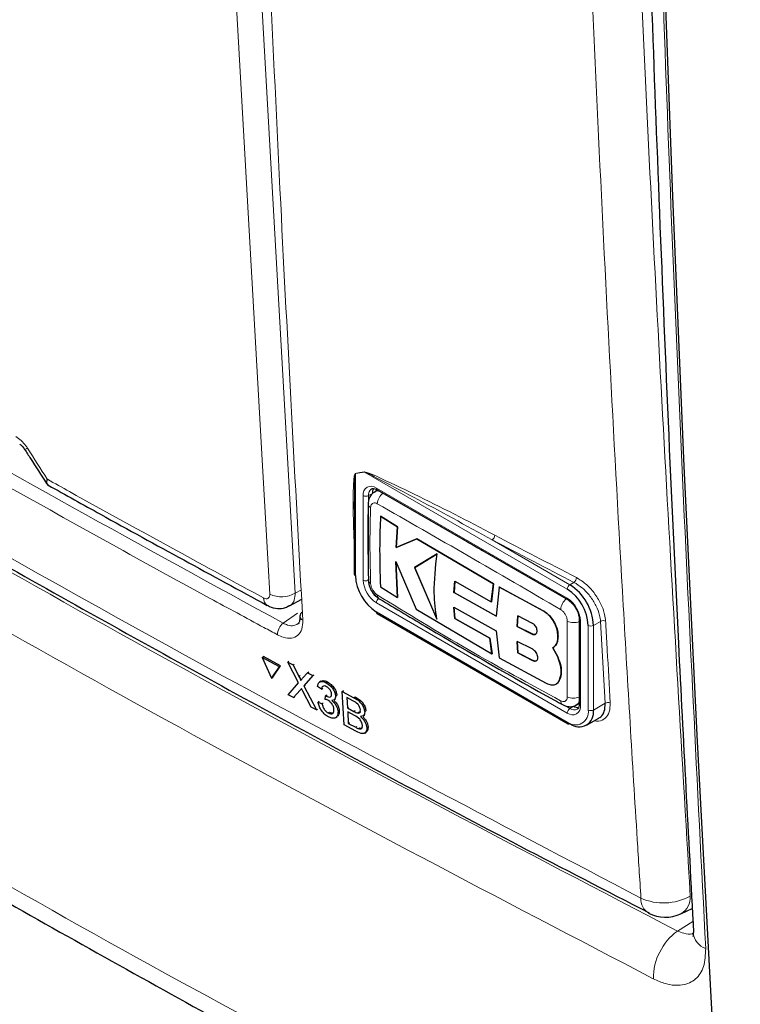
# Paper-space layout 'Blatt4' of a CAD drawing. Header units: millimetres. Extents: x 5 to 418, y 2 to 292.
# Tile 5 of 52: x 94 to 110, y 121 to 142. Entities that reach past the tile are written whole.
import ezdxf

# ---------------------------------------------------------------- set-up
doc = ezdxf.new("R2010")
doc.units = ezdxf.units.MM

psp = doc.layouts.new('Blatt4')

# ---------------------------------------------------------------- linework, layer by layer
at = {"color": 7, "linetype": 'Continuous', "lineweight": 18}
for p, q in [((99.579, 143.52), (100.359, 129.79)), ((101.855, 132.407), (101.66, 132.375)), ((101.66, 132.375), (101.66, 130.168)), ((106.242, 129.875), (101.855, 132.407)), ((102.112, 132.063), (106.242, 129.679)), ((101.829, 130.07), (101.829, 131.899)), ((102.027, 131.948), (101.943, 131.899)), ((101.943, 131.899), (101.943, 130.07)), ((104.618, 130.942), (106.298, 129.973)), ((106.298, 129.973), (106.386, 130.023)), ((100.359, 129.79), (100.49, 129.861)), ((106.242, 127.196), (102.112, 129.58)), ((100.098, 129.139), (100.405, 129.354)), ((102.112, 129.384), (106.242, 127)), ((105.718, 129.409), (105.721, 129.41)), ((106.525, 129.189), (106.525, 127.36)), ((106.694, 127.262), (106.694, 129.091)), ((106.962, 129.18), (106.807, 129.091)), ((106.807, 129.091), (106.807, 127.262)), ((107.06, 127.408), (106.962, 129.18)), ((105.482, 128.905), (105.484, 128.907)), ((105.491, 128.333), (105.494, 128.335)), ((100.438, 127.99), (100.465, 128.009)), ((100.464, 127.694), (100.49, 127.713)), ((101.626, 127.529), (101.653, 127.548)), ((106.807, 127.262), (107.06, 127.408)), ((101.626, 127.233), (101.652, 127.251)), ((106.2, 127.351), (106.298, 127.294)), ((106.383, 127.343), (106.298, 127.294)), ((101.666, 126.888), (101.692, 126.906)), ((108.623, 122.482), (108.96, 122.69))]:
    psp.add_line(p, q, dxfattribs=at)
at = {"color": 7, "linetype": 'Continuous', "lineweight": 25}
for p, q in [((102.139, 132.017), (102.078, 131.982)), ((102.129, 132.026), (106.258, 129.642)), ((101.636, 131.426), (101.636, 130.201)), ((102.201, 131.452), (102.204, 131.454)), ((102.568, 131.222), (102.201, 131.452)), ((102.204, 131.454), (102.571, 131.224)), ((102.541, 130.778), (102.568, 131.222)), ((102.571, 131.224), (102.544, 130.78)), ((102.568, 131.222), (102.571, 131.224)), ((102.988, 130.962), (102.541, 130.778)), ((102.541, 130.778), (102.544, 130.78)), ((102.544, 130.78), (102.991, 130.964)), ((102.988, 130.962), (102.991, 130.964)), ((104.645, 129.991), (102.988, 130.962)), ((102.991, 130.964), (104.648, 129.992)), ((103.425, 130.64), (102.938, 130.343)), ((102.941, 130.345), (103.428, 130.641)), ((102.533, 130.472), (102.973, 129.441)), ((102.567, 129.693), (102.533, 130.472)), ((102.536, 130.474), (102.57, 129.694)), ((102.938, 130.343), (102.941, 130.345)), ((102.938, 130.343), (103.421, 129.229)), ((103.423, 129.231), (102.941, 130.345)), ((101.935, 130.078), (101.935, 130.083)), ((102.201, 129.923), (102.567, 129.693)), ((103.789, 129.803), (103.808, 130.046)), ((103.811, 130.047), (103.792, 129.805)), ((103.808, 130.046), (104.598, 129.601)), ((104.598, 129.601), (104.645, 129.991)), ((104.648, 129.992), (104.601, 129.603)), ((104.645, 129.991), (104.648, 129.992)), ((104.768, 129.922), (104.707, 129.292)), ((104.768, 129.922), (104.771, 129.924)), ((105.718, 129.409), (104.768, 129.922)), ((104.771, 129.924), (105.721, 129.41)), ((103.789, 129.803), (103.792, 129.805)), ((104.707, 129.292), (103.789, 129.803)), ((103.792, 129.805), (104.71, 129.294)), ((100.232, 129.514), (100.5, 129.658)), ((102.567, 129.693), (102.57, 129.694)), ((103.788, 129.486), (104.705, 128.975)), ((103.808, 129.241), (103.788, 129.486)), ((103.791, 129.487), (103.811, 129.243)), ((104.598, 129.601), (104.601, 129.603)), ((102.129, 129.348), (106.258, 126.964)), ((102.973, 129.441), (104.612, 128.479)), ((105.169, 129.298), (105.156, 129.067)), ((105.159, 129.069), (105.172, 129.3)), ((105.491, 129.135), (105.169, 129.298)), ((103.808, 129.241), (103.811, 129.243)), ((104.565, 128.814), (103.808, 129.241)), ((103.811, 129.243), (104.567, 128.815)), ((105.156, 129.067), (105.159, 129.069)), ((105.156, 129.067), (105.482, 128.905)), ((105.484, 128.907), (105.159, 129.069)), ((106.501, 129.221), (106.501, 127.392)), ((104.705, 128.975), (104.767, 128.393)), ((106.038, 128.86), (106.041, 128.861)), ((104.565, 128.814), (104.567, 128.815)), ((104.612, 128.479), (104.565, 128.814)), ((104.567, 128.815), (104.615, 128.48)), ((105.155, 128.745), (105.169, 128.497)), ((105.481, 128.584), (105.155, 128.745)), ((105.171, 128.499), (105.158, 128.747)), ((104.612, 128.479), (104.615, 128.48)), ((105.169, 128.497), (105.171, 128.499)), ((105.169, 128.497), (105.491, 128.333)), ((105.494, 128.335), (105.171, 128.499)), ((106.034, 128.411), (105.926, 128.605)), ((105.927, 128.605), (105.93, 128.607)), ((105.929, 128.606), (106.037, 128.413)), ((99.642, 128.397), (99.669, 128.417)), ((100.014, 128.198), (99.642, 128.397)), ((99.642, 128.397), (99.848, 127.951)), ((100.041, 128.217), (99.669, 128.417)), ((99.875, 127.97), (100.041, 128.217)), ((100.014, 128.198), (100.041, 128.217)), ((100.196, 128.298), (100.223, 128.317)), ((100.429, 127.849), (100.196, 128.298)), ((100.196, 128.298), (100.31, 128.237)), ((100.31, 128.237), (100.337, 128.255)), ((100.31, 128.237), (100.438, 127.99)), ((104.767, 128.393), (105.788, 127.842)), ((106.034, 128.411), (106.037, 128.413)), ((99.848, 127.951), (100.014, 128.198)), ((100.517, 127.948), (100.624, 128.068)), ((100.74, 128.006), (100.545, 127.785)), ((100.624, 128.068), (100.65, 128.087)), ((100.624, 128.068), (100.74, 128.006)), ((100.74, 128.006), (100.766, 128.024)), ((99.848, 127.951), (99.875, 127.97)), ((100.203, 127.593), (100.429, 127.849)), ((100.545, 127.785), (100.571, 127.804)), ((100.545, 127.785), (100.816, 127.263)), ((100.912, 127.883), (100.882, 127.862)), ((101.027, 127.851), (101.054, 127.869)), ((106.001, 127.824), (106.004, 127.826)), ((106.066, 127.899), (106.069, 127.9)), ((100.319, 127.531), (100.203, 127.593)), ((100.464, 127.694), (100.319, 127.531)), ((100.701, 127.325), (100.523, 127.669)), ((100.928, 127.716), (100.841, 127.771)), ((100.928, 127.716), (100.954, 127.734)), ((101.007, 127.493), (101.011, 127.572)), ((101.011, 127.572), (101.037, 127.59)), ((101.024, 127.564), (101.05, 127.583)), ((101.23, 127.564), (101.256, 127.582)), ((101.374, 127.665), (101.401, 127.683)), ((101.416, 126.941), (101.374, 127.665)), ((101.374, 127.665), (101.626, 127.529)), ((100.319, 127.531), (100.346, 127.549)), ((100.852, 127.433), (100.878, 127.451)), ((100.852, 127.433), (100.938, 127.396)), ((100.938, 127.396), (100.964, 127.414)), ((101.196, 127.48), (101.226, 127.501)), ((101.602, 127.461), (101.474, 127.53)), ((101.474, 127.53), (101.487, 127.307)), ((106.437, 127.37), (106.498, 127.405)), ((100.816, 127.263), (100.701, 127.325)), ((100.816, 127.263), (100.842, 127.282)), ((101.072, 127.198), (101.098, 127.216)), ((101.283, 127.224), (101.309, 127.242)), ((101.487, 127.307), (101.513, 127.326)), ((101.487, 127.307), (101.626, 127.233)), ((101.64, 127.144), (101.492, 127.224)), ((101.492, 127.224), (101.506, 126.973)), ((101.706, 127.198), (101.733, 127.216)), ((101.823, 127.132), (101.854, 127.153)), ((101.86, 127.222), (101.887, 127.241)), ((101.235, 127.1), (101.264, 127.12)), ((101.669, 126.805), (101.416, 126.941)), ((101.506, 126.973), (101.533, 126.992)), ((101.506, 126.973), (101.666, 126.888)), ((106.658, 126.932), (106.927, 127.087)), ((101.723, 126.86), (101.75, 126.879)), ((101.861, 126.762), (101.891, 126.783)), ((101.905, 126.879), (101.932, 126.898)), ((108.701, 122.855), (108.945, 122.968))]:
    psp.add_line(p, q, dxfattribs=at)
at = {"color": 7, "linetype": 'Continuous', "lineweight": 25, "flags": 128}
for points in [[(109.697, 115.14), (109.359, 120.919), (109.051, 126.716), (108.773, 132.533), (108.524, 138.368), (108.305, 144.222), (108.116, 150.095), (107.956, 155.985), (107.826, 161.894)], [(102.112, 129.384), (102.113, 129.372), (102.117, 129.362), (102.122, 129.353), (102.129, 129.348), (102.129, 129.348)]]:
    psp.add_lwpolyline(points, dxfattribs=at)
at = {"color": 7, "linetype": 'Continuous', "lineweight": 18, "flags": 128}
for points in [[(99.809, 129.767), (99.773, 130.399), (99.629, 132.927), (99.029, 143.497)], [(106.242, 127), (106.243, 126.988), (106.246, 126.978), (106.251, 126.97), (106.258, 126.964), (106.258, 126.964)]]:
    psp.add_lwpolyline(points, dxfattribs=at)
at = {"color": 7, "linetype": 'Continuous', "lineweight": 18}
for centre, radius, start, end in [((94.464, 133.058), 0.163, 284.6574, 308.0819), ((101.575, 132.34), 0.0921, 22.6225, 26.1419), ((101.765, 132.369), 0.0971, 23.0013, 26.3575), ((102.002, 131.927), 0.175, 50.7968, 189.2142), ((102.104, 131.915), 0.162, 127.278, 185.4812), ((102.15, 132.058), 0.0384, 172.7487, 235.9397), ((101.886, 132.008), 0.123, 242.611, 297.3896), ((102.44, 131.701), 0.308, 125.9023, 175.5835), ((102.031, 131.728), 0.0966, 185.4708, 243.6193), ((104.545, 131.046), 0.127, 305.3804, 359.8162), ((290.952, 487.129), 401.865, 242.38425, 242.66826), ((290.595, 486.443), 401.209, 242.38408, 242.66862), ((106.311, 130.127), 0.128, 305.7492, 359.8461), ((102.444, 130.098), 0.615, 182.6056, 237.3943), ((101.886, 130.179), 0.123, 242.611, 297.3896), ((102.033, 130.09), 0.0987, 186.4339, 242.9324), ((102.434, 130.092), 0.492, 182.6054, 237.3947), ((106.365, 129.869), 0.123, 122.6055, 177.3932), ((100.062, 130.299), 0.589, 244.5222, 300.2404), ((102.23, 129.747), 0.0977, 176.9597, 235.5651), ((99.858, 129.68), 0.187, 177.5097, 235.748), ((102.235, 129.575), 0.123, 122.6054, 177.3946), ((106.417, 129.413), 0.319, 128.0584, 175.9064), ((106.28, 129.674), 0.0384, 172.7743, 236.2923), ((105.911, 129.161), 0.615, 2.6055, 57.3945), ((100.563, 129.303), 0.107, 187.5548, 246.6468), ((100.289, 128.889), 0.315, 127.3217, 179.8969), ((106.382, 129.473), 0.32, 244.0553, 291.9309), ((106.541, 129.225), 0.0403, 185.8566, 245.6093), ((106.751, 129.2), 0.123, 242.6111, 297.3892), ((107.022, 129.078), 0.118, 65.2296, 120.7701), ((106.194, 127.457), 0.0966, 176.464, 234.4833), ((106.375, 127.824), 0.308, 244.3931, 294.1901), ((106.352, 127.332), 0.175, 230.7972, 9.2138), ((106.541, 127.396), 0.0402, 185.702, 245.6201), ((107.121, 127.307), 0.118, 65.252, 120.8674), ((106.365, 127.191), 0.123, 122.6054, 177.3946), ((106.418, 127.217), 0.279, 230.7963, 9.2143), ((106.391, 127.415), 0.152, 232.5828, 297.5689), ((106.751, 127.371), 0.123, 242.6111, 297.3892), ((108.189, 123.17), 0.355, 176.4031, 238.8298), ((108.323, 124.272), 1.184, 245.656, 299.1834), ((108.5, 123.203), 0.402, 299.9613, 4.9786), ((109.39, 121.448), 1.287, 126.5582, 179.9328), ((109.378, 122.492), 0.416, 185.8059, 249.9085)]:
    psp.add_arc(centre, radius, start, end, dxfattribs=at)
at = {"color": 7, "linetype": 'Continuous', "lineweight": 25}
for centre, radius, start, end in [((102.225, 131.956), 0.198, 150.6199, 182.4089), ((101.676, 130.205), 0.0402, 185.7026, 245.6196), ((102.642, 130.213), 0.984, 182.6053, 237.3947), ((105.702, 129.04), 1.106, 2.6054, 57.3946), ((105.712, 129.046), 0.984, 2.6055, 57.3944), ((100.561, 129.288), 0.104, 117.517, 179.4605), ((106.497, 127.211), 0.314, 230.7968, 9.2139), ((106.489, 127.51), 0.198, 237.5906, 269.4189), ((106.275, 127), 0.0402, 245.6941, 305.6155), ((108.365, 123.581), 0.8, 242.6929, 294.8105)]:
    psp.add_arc(centre, radius, start, end, dxfattribs=at)
at = {"color": 7, "linetype": 'Continuous', "lineweight": 18}
for points, knots in [([(99.05, 165.363), (99.053, 165.256), (99.066, 164.719), (99.123, 162.468), (99.377, 153.479), (99.825, 141.942), (100.357, 132.206), (100.521, 129.205)], [0, 0, 0, 0, 0.008809, 0.044043, 0.184982, 0.748766, 1, 1, 1, 1]), ([(107.152, 162.718), (107.351, 156.087), (107.75, 142.821), (108.517, 129.766), (108.901, 123.238)], [0, 0, 0, 0, 0.4999, 1, 1, 1, 1]), ([(107.835, 123.193), (107.808, 123.613), (107.675, 125.717), (107.147, 134.57), (106.531, 147.286), (106.208, 158.423), (106.085, 162.699)], [0, 0, 0, 0, 0.0322876, 0.1614382, 0.6780666, 1, 1, 1, 1]), ([(107.793, 161.911), (107.937, 155.774), (108.167, 146.017), (108.692, 132.774), (109.054, 125.659), (109.235, 122.101)], [0, 0, 0, 0, 0.458837, 0.729403, 1, 1, 1, 1]), ([(75.122, 142.077), (75.477, 141.849), (77.251, 140.706), (81.921, 137.761), (89.302, 133.319), (98.405, 128.148), (104.704, 124.838), (107.835, 123.193)], [0, 0, 0, 0, 0.034566, 0.172836, 0.449402, 0.726264, 1, 1, 1, 1]), ([(75.461, 141.626), (77.688, 140.198), (82.144, 137.341), (89.872, 132.7), (98.632, 127.7), (105.293, 124.221), (108.623, 122.482)], [0, 0, 0, 0, 0.2125931, 0.4253187, 0.7126592, 1, 1, 1, 1]), ([(108.102, 121.449), (104.766, 123.192), (98.092, 126.678), (89.316, 131.686), (81.572, 136.337), (77.107, 139.2), (74.874, 140.631)], [0, 0, 0, 0, 0.287342, 0.574681, 0.787274, 1, 1, 1, 1]), ([(82.251, 139.442), (85.153, 137.678), (90.959, 134.147), (97.051, 130.809), (100.098, 129.139)], [0, 0, 0, 0, 0.499744, 1, 1, 1, 1]), ([(99.974, 128.889), (99.876, 128.942), (99.39, 129.203), (97.354, 130.307), (93.412, 132.494), (87.922, 135.654), (84.053, 138.016), (82.117, 139.197)], [0, 0, 0, 0, 0.015838, 0.079188, 0.332598, 0.666223, 1, 1, 1, 1]), ([(73.236, 136.256), (74.272, 135.579), (77.549, 133.438), (83.201, 129.897), (91.078, 125.226), (99.763, 120.215), (106.611, 116.922), (109.697, 115.14), (109.697, 115.14)], [0, 0, 0, 0, 0.090904, 0.287602, 0.484428, 0.746618, 1, 1, 1, 1, 1]), ([(94.315, 133.177), (94.354, 133.152), (94.431, 133.1), (94.515, 133.004), (94.555, 132.944), (94.565, 132.929)], [0, 0, 0, 0, 0.428233, 0.856341, 1, 1, 1, 1]), ([(94.565, 132.929), (94.708, 132.705), (94.852, 132.479), (94.996, 132.254), (94.997, 132.253)], [0, 0, 0, 0, 0.996045, 1, 1, 1, 1]), ([(101.636, 130.819), (101.626, 131.073), (101.61, 131.441), (101.61, 131.869), (101.615, 132.088), (101.622, 132.217), (101.63, 132.293), (101.638, 132.341), (101.645, 132.369), (101.654, 132.38), (101.657, 132.38), (101.657, 132.381)], [0, 0, 0, 0, 0.470485, 0.682968, 0.812238, 0.890336, 0.937215, 0.965179, 0.993269, 0.9984, 1, 1, 1, 1]), ([(101.66, 132.375), (101.659, 132.375), (101.658, 132.373), (101.653, 132.359), (101.65, 132.329), (101.647, 132.289), (101.645, 132.261), (101.645, 132.249)], [0, 0, 0, 0, 0.01397, 0.065644, 0.386146, 0.715031, 1, 1, 1, 1]), ([(101.657, 132.381), (101.689, 132.386), (101.754, 132.396), (101.819, 132.407), (101.852, 132.412)], [0, 0, 0, 0, 0.488774, 1, 1, 1, 1]), ([(101.852, 132.412), (101.871, 132.409), (101.955, 132.392), (102.319, 132.221), (103.232, 131.796), (104.09, 131.349), (104.672, 131.046)], [0, 0, 0, 0, 0.021746, 0.094659, 0.385877, 1, 1, 1, 1]), ([(104.618, 130.942), (104.05, 131.254), (103.212, 131.714), (102.313, 132.181), (101.958, 132.367), (101.874, 132.4), (101.855, 132.407)], [0, 0, 0, 0, 0.614896, 0.90624, 0.97887, 1, 1, 1, 1]), ([(94.997, 132.253), (94.997, 132.252), (94.996, 132.251), (94.994, 132.247), (94.989, 132.238), (94.979, 132.215), (94.968, 132.183), (94.977, 132.172), (94.982, 132.167)], [0, 0, 0, 0, 0.011862, 0.036301, 0.09248, 0.236969, 0.635173, 1, 1, 1, 1]), ([(94.997, 132.253), (94.997, 132.252), (94.996, 132.251), (94.995, 132.246), (94.992, 132.235), (94.986, 132.207), (94.983, 132.159), (95.004, 132.138), (95.016, 132.126)], [0, 0, 0, 0, 0.00947, 0.02898, 0.073827, 0.189165, 0.507061, 1, 1, 1, 1]), ([(94.997, 132.253), (95.157, 132.164), (96.084, 131.646), (97.638, 130.789), (99.044, 130.028), (99.671, 129.688)], [0, 0, 0, 0, 0.10352, 0.599934, 1, 1, 1, 1]), ([(102.08, 131.977), (102.087, 131.983), (102.112, 132.004), (102.15, 132), (102.179, 131.997)], [0, 0, 0, 0, 0.262065, 1, 1, 1, 1]), ([(101.988, 131.641), (101.982, 131.428), (101.967, 130.882), (101.98, 130.335), (101.988, 130.002)], [0, 0, 0, 0, 0.389865, 1, 1, 1, 1]), ([(102.133, 131.725), (102.117, 131.732), (102.085, 131.746), (102.043, 131.742), (102.01, 131.719), (101.992, 131.683), (101.989, 131.653), (101.988, 131.641)], [0, 0, 0, 0, 0.213398, 0.428595, 0.644317, 0.85927, 1, 1, 1, 1]), ([(106.098, 129.436), (105.428, 129.825), (104.088, 130.604), (102.785, 131.351), (102.133, 131.725)], [0, 0, 0, 0, 0.4998957, 1, 1, 1, 1]), ([(103.962, 130.968), (104.053, 130.914), (104.234, 130.805), (104.422, 130.7), (104.516, 130.648)], [0, 0, 0, 0, 0.499979, 1, 1, 1, 1]), ([(106.439, 130.127), (106.507, 130.085), (106.642, 130.002), (106.827, 129.8), (106.971, 129.569), (107.052, 129.354), (107.066, 129.233), (107.071, 129.185)], [0, 0, 0, 0, 0.214859, 0.429704, 0.645015, 0.860583, 1, 1, 1, 1]), ([(101.988, 130.002), (101.991, 129.982), (101.995, 129.943), (102.02, 129.88), (102.057, 129.821), (102.096, 129.777), (102.122, 129.759), (102.133, 129.752)], [0, 0, 0, 0, 0.213848, 0.429203, 0.644914, 0.859644, 1, 1, 1, 1]), ([(106.962, 129.18), (106.957, 129.222), (106.944, 129.331), (106.869, 129.523), (106.738, 129.73), (106.57, 129.911), (106.447, 129.986), (106.386, 130.023)], [0, 0, 0, 0, 0.1393895, 0.3549582, 0.5702969, 0.7851632, 1, 1, 1, 1]), ([(99.671, 129.688), (99.682, 129.683), (99.709, 129.67), (99.749, 129.667), (99.784, 129.683), (99.807, 129.717), (99.808, 129.751), (99.809, 129.767)], [0, 0, 0, 0, 0.142449, 0.356187, 0.570422, 0.78525, 1, 1, 1, 1]), ([(100.359, 129.79), (100.354, 129.739), (100.345, 129.636), (100.292, 129.545), (100.242, 129.526), (100.228, 129.521)], [0, 0, 0, 0, 0.419306, 0.839215, 1, 1, 1, 1]), ([(102.133, 129.752), (102.784, 129.352), (104.088, 128.552), (105.428, 127.826), (106.098, 127.463)], [0, 0, 0, 0, 0.499895, 1, 1, 1, 1]), ([(106.242, 129.186), (106.24, 129.206), (106.237, 129.245), (106.212, 129.309), (106.176, 129.368), (106.136, 129.411), (106.109, 129.429), (106.098, 129.436)], [0, 0, 0, 0, 0.213845, 0.4292, 0.644916, 0.859644, 1, 1, 1, 1]), ([(100.521, 129.205), (100.518, 129.138), (100.514, 129.003), (100.424, 128.868), (100.283, 128.805), (100.124, 128.819), (100.016, 128.869), (99.974, 128.889)], [0, 0, 0, 0, 0.214932, 0.429877, 0.644876, 0.859886, 1, 1, 1, 1]), ([(100.098, 129.139), (100.13, 129.125), (100.211, 129.088), (100.324, 129.075), (100.384, 129.11), (100.41, 129.125)], [0, 0, 0, 0, 0.266617, 0.675801, 1, 1, 1, 1]), ([(106.242, 127.546), (106.242, 127.756), (106.243, 128.293), (106.242, 128.848), (106.242, 129.186)], [0, 0, 0, 0, 0.389867, 1, 1, 1, 1]), ([(107.071, 129.185), (107.074, 129.143), (107.085, 128.933), (107.118, 128.342), (107.149, 127.794), (107.17, 127.414)], [0, 0, 0, 0, 0.071295, 0.356472, 1, 1, 1, 1]), ([(106.098, 127.463), (106.114, 127.456), (106.147, 127.442), (106.19, 127.446), (106.222, 127.47), (106.24, 127.505), (106.241, 127.535), (106.242, 127.546)], [0, 0, 0, 0, 0.213393, 0.428587, 0.644315, 0.859263, 1, 1, 1, 1]), ([(106.501, 127.459), (106.495, 127.439), (106.482, 127.399), (106.451, 127.383), (106.435, 127.374)], [0, 0, 0, 0, 0.50149, 1, 1, 1, 1]), ([(107.17, 127.414), (107.168, 127.346), (107.163, 127.21), (107.069, 127.077), (106.953, 127.012), (106.859, 127.025), (106.827, 127.03)], [0, 0, 0, 0, 0.284593, 0.569209, 0.853206, 1, 1, 1, 1]), ([(108.623, 122.482), (108.668, 122.464), (108.782, 122.419), (108.904, 122.401), (108.956, 122.426), (108.962, 122.429)], [0, 0, 0, 0, 0.37127, 0.930192, 1, 1, 1, 1]), ([(109.235, 122.101), (109.229, 121.966), (109.218, 121.695), (109.031, 121.421), (108.742, 121.291), (108.413, 121.311), (108.191, 121.41), (108.102, 121.449)], [0, 0, 0, 0, 0.214438, 0.428949, 0.643338, 0.857735, 1, 1, 1, 1])]:
    psp.add_open_spline(points, degree=3, knots=knots, dxfattribs=at)
at = {"color": 7, "linetype": 'Continuous', "lineweight": 25}
for points, knots in [([(107.532, 162.287), (107.567, 160.48), (107.663, 155.542), (107.883, 147.547), (108.218, 138.158), (108.577, 129.802), (108.861, 124.532), (108.973, 122.449)], [0, 0, 0, 0, 0.134658, 0.368046, 0.598741, 0.841395, 1, 1, 1, 1]), ([(75.289, 141.757), (75.363, 141.709), (76.985, 140.643), (80.241, 138.603), (85.058, 135.642), (89.97, 132.737), (94.96, 129.881), (100.038, 127.077), (104.386, 124.741), (107.075, 123.359), (108.011, 122.877)], [0, 0, 0, 0, 0.007316, 0.159791, 0.31208, 0.464128, 0.615833, 0.767297, 0.919011, 1, 1, 1, 1]), ([(73.517, 135.693), (74.947, 134.762), (78.001, 132.773), (82.737, 129.815), (87.706, 126.814), (92.717, 123.893), (97.816, 121.022), (102.984, 118.216), (107.052, 116.075), (109.396, 114.88), (109.984, 114.58)], [0, 0, 0, 0, 0.125337, 0.267448, 0.405124, 0.542904, 0.680747, 0.818531, 0.954495, 1, 1, 1, 1]), ([(94.399, 133.013), (94.4, 133.013), (94.402, 133.012), (94.423, 132.997), (94.451, 132.971), (94.482, 132.936), (94.498, 132.91), (94.505, 132.9)], [0, 0, 0, 0, 0.088723, 0.32539, 0.556988, 0.81551, 1, 1, 1, 1]), ([(94.506, 132.9), (94.548, 132.834), (94.704, 132.588), (94.861, 132.343), (94.976, 132.163)], [0, 0, 0, 0, 0.269025, 1, 1, 1, 1]), ([(94.979, 132.164), (94.986, 132.152), (94.995, 132.135), (95.013, 132.129), (95.018, 132.127)], [0, 0, 0, 0, 0.710235, 1, 1, 1, 1]), ([(95.016, 132.125), (95.393, 131.915), (96.959, 131.041), (98.547, 130.179), (99.754, 129.525)], [0, 0, 0, 0, 0.240444, 1, 1, 1, 1]), ([(101.645, 132.249), (101.644, 132.237), (101.641, 132.184), (101.639, 132.061), (101.636, 131.834), (101.635, 131.616), (101.638, 131.467), (101.638, 131.434)], [0, 0, 0, 0, 0.045133, 0.20009, 0.457234, 0.880513, 1, 1, 1, 1]), ([(102.009, 132.042), (102.015, 132.046), (102.029, 132.057), (102.072, 132.054), (102.113, 132.034), (102.129, 132.026)], [0, 0, 0, 0, 0.290447, 0.725469, 1, 1, 1, 1]), ([(102.08, 131.977), (102.057, 131.964), (102.005, 131.933), (101.959, 131.85), (101.934, 131.776), (101.938, 131.73), (101.94, 131.719)], [0, 0, 0, 0, 0.250572, 0.57059, 0.893509, 1, 1, 1, 1]), ([(101.936, 131.72), (101.933, 131.586), (101.924, 131.034), (101.933, 130.493), (101.94, 130.084)], [0, 0, 0, 0, 0.243253, 1, 1, 1, 1]), ([(102.201, 131.452), (102.194, 131.247), (102.175, 130.726), (102.191, 130.226), (102.201, 129.923)], [0, 0, 0, 0, 0.394461, 1, 1, 1, 1]), ([(103.421, 129.229), (103.395, 129.415), (103.336, 129.849), (103.393, 130.352), (103.425, 130.64)], [0, 0, 0, 0, 0.427264, 1, 1, 1, 1]), ([(101.94, 130.079), (101.94, 130.059), (101.938, 129.993), (101.981, 129.879), (102.06, 129.751), (102.137, 129.696), (102.175, 129.67)], [0, 0, 0, 0, 0.127302, 0.412418, 0.71698, 1, 1, 1, 1]), ([(99.756, 129.53), (99.77, 129.52), (99.835, 129.477), (99.97, 129.453), (100.124, 129.46), (100.201, 129.505), (100.228, 129.521)], [0, 0, 0, 0, 0.10436, 0.466052, 0.813227, 1, 1, 1, 1]), ([(102.176, 129.668), (102.529, 129.456), (103.769, 128.712), (105.097, 127.951), (106.082, 127.41), (106.14, 127.378)], [0, 0, 0, 0, 0.272448, 0.957166, 1, 1, 1, 1]), ([(106.258, 129.642), (106.28, 129.627), (106.328, 129.595), (106.4, 129.512), (106.461, 129.407), (106.496, 129.302), (106.5, 129.246), (106.501, 129.221)], [0, 0, 0, 0, 0.178593, 0.391154, 0.611316, 0.832975, 1, 1, 1, 1]), ([(100.457, 129.289), (100.457, 129.287), (100.464, 129.235), (100.446, 129.165), (100.43, 129.129), (100.415, 129.124), (100.411, 129.123)], [0, 0, 0, 0, 0.019858, 0.429807, 0.84969, 1, 1, 1, 1]), ([(106.038, 128.86), (106.036, 128.903), (106.03, 128.991), (105.976, 129.132), (105.895, 129.261), (105.804, 129.356), (105.743, 129.394), (105.718, 129.409)], [0, 0, 0, 0, 0.214506, 0.429016, 0.643581, 0.858181, 1, 1, 1, 1]), ([(105.721, 129.41), (105.758, 129.386), (105.832, 129.338), (105.928, 129.221), (106, 129.087), (106.038, 128.961), (106.04, 128.89), (106.041, 128.861)], [0, 0, 0, 0, 0.214478, 0.428951, 0.643503, 0.858104, 1, 1, 1, 1]), ([(105.482, 128.905), (105.493, 128.9), (105.517, 128.891), (105.549, 128.896), (105.574, 128.913), (105.588, 128.943), (105.591, 128.981), (105.583, 129.024), (105.563, 129.066), (105.535, 129.103), (105.51, 129.124), (105.495, 129.133), (105.491, 129.135)], [0, 0, 0, 0, 0.107913, 0.215821, 0.323762, 0.43155, 0.539076, 0.64632, 0.753351, 0.860271, 0.967233, 1, 1, 1, 1]), ([(105.559, 128.903), (105.559, 128.903), (105.552, 128.896), (105.53, 128.894), (105.504, 128.898), (105.488, 128.905), (105.484, 128.907)], [0, 0, 0, 0, 0.001599, 0.43151, 0.862218, 1, 1, 1, 1]), ([(105.926, 128.605), (105.953, 128.626), (106.006, 128.669), (106.038, 128.766), (106.038, 128.835), (106.038, 128.86)], [0, 0, 0, 0, 0.392091, 0.784214, 1, 1, 1, 1]), ([(106.041, 128.861), (106.039, 128.817), (106.035, 128.73), (105.988, 128.647), (105.945, 128.617), (105.929, 128.606)], [0, 0, 0, 0, 0.391294, 0.782568, 1, 1, 1, 1]), ([(105.491, 128.333), (105.504, 128.328), (105.53, 128.317), (105.565, 128.321), (105.59, 128.339), (105.604, 128.371), (105.605, 128.412), (105.592, 128.459), (105.568, 128.506), (105.534, 128.547), (105.503, 128.572), (105.485, 128.581), (105.481, 128.584)], [0, 0, 0, 0, 0.107231, 0.214468, 0.321521, 0.428467, 0.535455, 0.642603, 0.74998, 0.857627, 0.965491, 1, 1, 1, 1]), ([(105.575, 128.329), (105.575, 128.329), (105.568, 128.321), (105.543, 128.32), (105.515, 128.325), (105.498, 128.333), (105.494, 128.335)], [0, 0, 0, 0, 0.012532, 0.44049, 0.868652, 1, 1, 1, 1]), ([(106.066, 127.899), (106.083, 127.945), (106.118, 128.038), (106.105, 128.223), (106.057, 128.35), (106.034, 128.411)], [0, 0, 0, 0, 0.3406, 0.681211, 1, 1, 1, 1]), ([(106.037, 128.413), (106.061, 128.347), (106.111, 128.216), (106.119, 128.032), (106.085, 127.943), (106.069, 127.9)], [0, 0, 0, 0, 0.3406815, 0.6813746, 1, 1, 1, 1]), ([(100.438, 127.99), (100.446, 127.974), (100.458, 127.951), (100.472, 127.921), (100.476, 127.909), (100.477, 127.902)], [0, 0, 0, 0, 0.561264, 0.781752, 1, 1, 1, 1]), ([(100.477, 127.902), (100.485, 127.911), (100.498, 127.926), (100.511, 127.941), (100.517, 127.948)], [0, 0, 0, 0, 0.559986, 1, 1, 1, 1]), ([(100.841, 127.771), (100.846, 127.796), (100.856, 127.845), (100.903, 127.88), (100.964, 127.88), (101.006, 127.861), (101.027, 127.851)], [0, 0, 0, 0, 0.280257, 0.559522, 0.779593, 1, 1, 1, 1]), ([(100.916, 127.878), (100.923, 127.885), (100.941, 127.902), (100.992, 127.899), (101.034, 127.88), (101.055, 127.87)], [0, 0, 0, 0, 0.221136, 0.610271, 1, 1, 1, 1]), ([(101.035, 127.766), (101.019, 127.773), (100.988, 127.787), (100.952, 127.778), (100.934, 127.751), (100.93, 127.727), (100.928, 127.716)], [0, 0, 0, 0, 0.280001, 0.559133, 0.779323, 1, 1, 1, 1]), ([(101.027, 127.851), (101.054, 127.834), (101.108, 127.799), (101.176, 127.72), (101.218, 127.636), (101.226, 127.588), (101.23, 127.564)], [0, 0, 0, 0, 0.280184, 0.559855, 0.78, 1, 1, 1, 1]), ([(101.055, 127.87), (101.082, 127.853), (101.135, 127.818), (101.203, 127.739), (101.246, 127.655), (101.253, 127.607), (101.257, 127.583)], [0, 0, 0, 0, 0.280184, 0.559855, 0.78, 1, 1, 1, 1]), ([(105.788, 127.842), (105.822, 127.827), (105.891, 127.798), (105.98, 127.806), (106.038, 127.846), (106.059, 127.885), (106.066, 127.899)], [0, 0, 0, 0, 0.284971, 0.569944, 0.854958, 1, 1, 1, 1]), ([(106.069, 127.9), (106.055, 127.873), (106.038, 127.84), (106.007, 127.83), (106.002, 127.829)], [0, 0, 0, 0, 0.849704, 1, 1, 1, 1]), ([(100.493, 127.727), (100.487, 127.721), (100.477, 127.71), (100.468, 127.699), (100.464, 127.694)], [0, 0, 0, 0, 0.559998, 1, 1, 1, 1]), ([(100.523, 127.669), (100.517, 127.68), (100.507, 127.699), (100.497, 127.718), (100.493, 127.727)], [0, 0, 0, 0, 0.560004, 1, 1, 1, 1]), ([(101.011, 127.572), (101.013, 127.571), (101.018, 127.568), (101.022, 127.565), (101.024, 127.564)], [0, 0, 0, 0, 0.559996, 1, 1, 1, 1]), ([(101.024, 127.564), (101.041, 127.557), (101.075, 127.542), (101.117, 127.541), (101.143, 127.565), (101.143, 127.593), (101.143, 127.607)], [0, 0, 0, 0, 0.280681, 0.560954, 0.780059, 1, 1, 1, 1]), ([(101.143, 127.607), (101.141, 127.624), (101.136, 127.658), (101.105, 127.708), (101.07, 127.745), (101.047, 127.759), (101.035, 127.766)], [0, 0, 0, 0, 0.279464, 0.558957, 0.779255, 1, 1, 1, 1]), ([(101.074, 127.116), (101.044, 127.135), (100.985, 127.172), (100.914, 127.262), (100.868, 127.353), (100.858, 127.406), (100.852, 127.433)], [0, 0, 0, 0, 0.279909, 0.55925, 0.779476, 1, 1, 1, 1]), ([(100.938, 127.396), (100.944, 127.374), (100.955, 127.332), (100.986, 127.27), (101.029, 127.224), (101.058, 127.206), (101.072, 127.198)], [0, 0, 0, 0, 0.28088, 0.560068, 0.779654, 1, 1, 1, 1]), ([(101.062, 127.473), (101.052, 127.478), (101.033, 127.487), (101.015, 127.491), (101.007, 127.493)], [0, 0, 0, 0, 0.559768, 1, 1, 1, 1]), ([(101.196, 127.271), (101.193, 127.292), (101.187, 127.334), (101.151, 127.398), (101.107, 127.446), (101.077, 127.464), (101.062, 127.473)], [0, 0, 0, 0, 0.279754, 0.559174, 0.779444, 1, 1, 1, 1]), ([(101.23, 127.564), (101.229, 127.548), (101.228, 127.515), (101.202, 127.475), (101.167, 127.472), (101.146, 127.47)], [0, 0, 0, 0, 0.280501, 0.561006, 1, 1, 1, 1]), ([(101.146, 127.47), (101.167, 127.452), (101.208, 127.416), (101.252, 127.345), (101.277, 127.279), (101.281, 127.242), (101.283, 127.224)], [0, 0, 0, 0, 0.279808, 0.559184, 0.779407, 1, 1, 1, 1]), ([(101.2, 127.463), (101.211, 127.453), (101.243, 127.424), (101.279, 127.364), (101.304, 127.298), (101.308, 127.261), (101.31, 127.243)], [0, 0, 0, 0, 0.176257, 0.495802, 0.747689, 1, 1, 1, 1]), ([(101.766, 127.264), (101.762, 127.285), (101.758, 127.316), (101.735, 127.36), (101.688, 127.419), (101.64, 127.442), (101.602, 127.461)], [0, 0, 0, 0, 0.249509, 0.375018, 0.500242, 1, 1, 1, 1]), ([(101.626, 127.529), (101.656, 127.512), (101.716, 127.478), (101.796, 127.396), (101.846, 127.302), (101.855, 127.248), (101.86, 127.222)], [0, 0, 0, 0, 0.281115, 0.560026, 0.780111, 1, 1, 1, 1]), ([(101.654, 127.548), (101.684, 127.531), (101.743, 127.497), (101.823, 127.415), (101.874, 127.321), (101.883, 127.268), (101.887, 127.241)], [0, 0, 0, 0, 0.281116, 0.560026, 0.780112, 1, 1, 1, 1]), ([(106.141, 127.383), (106.16, 127.371), (106.212, 127.339), (106.306, 127.33), (106.392, 127.341), (106.428, 127.368), (106.435, 127.373)], [0, 0, 0, 0, 0.210982, 0.572299, 0.906712, 1, 1, 1, 1]), ([(106.501, 127.392), (106.499, 127.37), (106.495, 127.322), (106.477, 127.289), (106.463, 127.284), (106.458, 127.282)], [0, 0, 0, 0, 0.3700505, 0.7970532, 1, 1, 1, 1]), ([(106.922, 127.095), (106.937, 127.1), (106.996, 127.123), (107.053, 127.229), (107.058, 127.348), (107.06, 127.408)], [0, 0, 0, 0, 0.141527, 0.570733, 1, 1, 1, 1]), ([(101.072, 127.198), (101.092, 127.189), (101.131, 127.172), (101.173, 127.187), (101.196, 127.222), (101.196, 127.255), (101.196, 127.271)], [0, 0, 0, 0, 0.2798857, 0.5589952, 0.779321, 1, 1, 1, 1]), ([(101.283, 127.224), (101.281, 127.191), (101.277, 127.126), (101.22, 127.084), (101.149, 127.081), (101.099, 127.104), (101.074, 127.116)], [0, 0, 0, 0, 0.279402, 0.559065, 0.779379, 1, 1, 1, 1]), ([(101.099, 127.217), (101.119, 127.207), (101.157, 127.19), (101.182, 127.204), (101.193, 127.21)], [0, 0, 0, 0, 0.542427, 1, 1, 1, 1]), ([(101.31, 127.243), (101.309, 127.209), (101.308, 127.155), (101.274, 127.134), (101.262, 127.127)], [0, 0, 0, 0, 0.627085, 1, 1, 1, 1]), ([(101.626, 127.233), (101.641, 127.225), (101.668, 127.21), (101.695, 127.201), (101.706, 127.198)], [0, 0, 0, 0, 0.560395, 1, 1, 1, 1]), ([(101.81, 126.932), (101.806, 126.953), (101.802, 126.986), (101.778, 127.032), (101.73, 127.095), (101.68, 127.122), (101.64, 127.144)], [0, 0, 0, 0, 0.249807, 0.375545, 0.501156, 1, 1, 1, 1]), ([(101.706, 127.198), (101.717, 127.197), (101.738, 127.194), (101.764, 127.215), (101.765, 127.245), (101.766, 127.264)], [0, 0, 0, 0, 0.280866, 0.561063, 1, 1, 1, 1]), ([(101.733, 127.217), (101.744, 127.215), (101.76, 127.212), (101.77, 127.221), (101.773, 127.224)], [0, 0, 0, 0, 0.692527, 1, 1, 1, 1]), ([(101.86, 127.222), (101.859, 127.204), (101.858, 127.169), (101.828, 127.127), (101.791, 127.123), (101.768, 127.12)], [0, 0, 0, 0, 0.280332, 0.560796, 1, 1, 1, 1]), ([(101.723, 126.86), (101.737, 126.856), (101.767, 126.848), (101.796, 126.864), (101.81, 126.894), (101.81, 126.919), (101.81, 126.932)], [0, 0, 0, 0, 0.280292, 0.559021, 0.779407, 1, 1, 1, 1]), ([(101.768, 127.12), (101.788, 127.102), (101.828, 127.066), (101.872, 126.998), (101.898, 126.933), (101.903, 126.897), (101.905, 126.879)], [0, 0, 0, 0, 0.280208, 0.559668, 0.779705, 1, 1, 1, 1]), ([(101.824, 127.11), (101.834, 127.101), (101.864, 127.074), (101.899, 127.017), (101.926, 126.952), (101.93, 126.916), (101.932, 126.898)], [0, 0, 0, 0, 0.161886, 0.487284, 0.743492, 1, 1, 1, 1]), ([(101.666, 126.888), (101.676, 126.882), (101.696, 126.871), (101.715, 126.864), (101.723, 126.86)], [0, 0, 0, 0, 0.560102, 1, 1, 1, 1]), ([(101.905, 126.879), (101.904, 126.856), (101.903, 126.811), (101.874, 126.764), (101.799, 126.74), (101.723, 126.778), (101.669, 126.805)], [0, 0, 0, 0, 0.187144, 0.374319, 0.560786, 1, 1, 1, 1]), ([(101.75, 126.879), (101.765, 126.874), (101.79, 126.867), (101.805, 126.878), (101.811, 126.882)], [0, 0, 0, 0, 0.618155, 1, 1, 1, 1]), ([(101.932, 126.898), (101.931, 126.876), (101.929, 126.831), (101.912, 126.792), (101.892, 126.786), (101.89, 126.786)], [0, 0, 0, 0, 0.467067, 0.934212, 1, 1, 1, 1]), ([(108.962, 122.449), (108.962, 122.415), (108.961, 122.359), (108.963, 122.367), (108.963, 122.37)], [0, 0, 0, 0, 0.607649, 1, 1, 1, 1])]:
    psp.add_open_spline(points, degree=3, knots=knots, dxfattribs=at)

doc.saveas('drawing.dxf')
